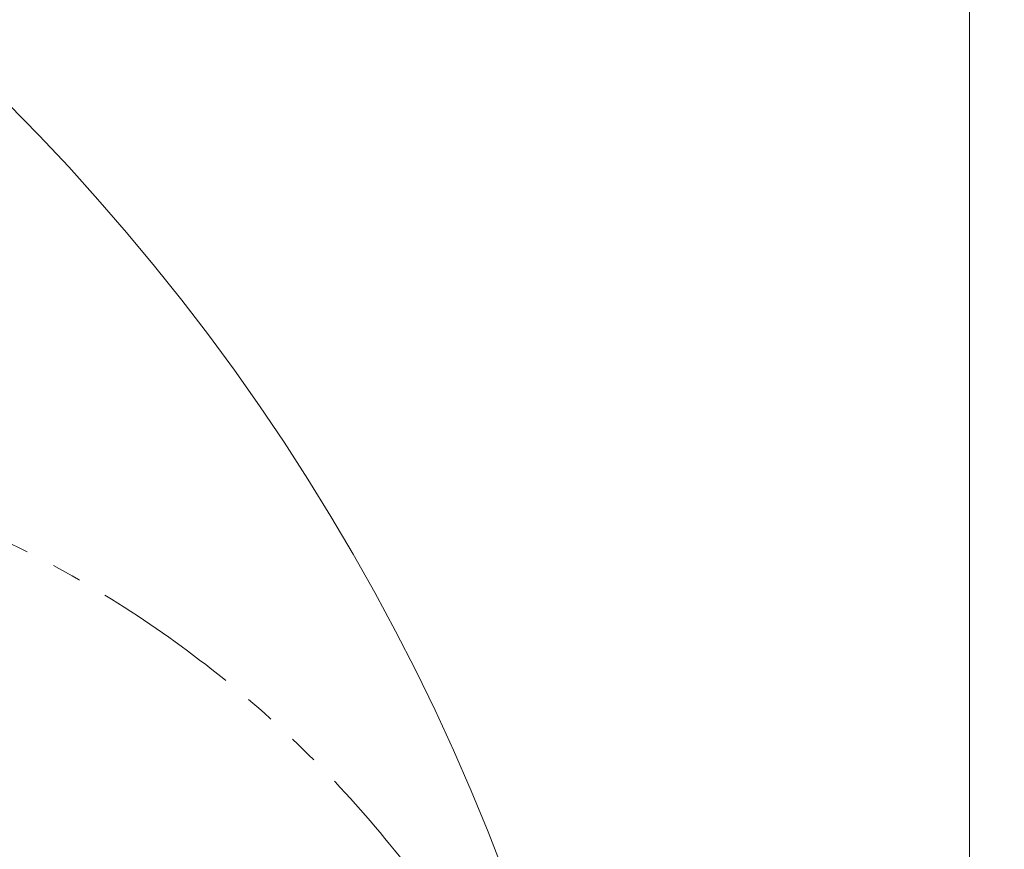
# Model space of a CAD drawing. Header units: millimetres. Extents: x 0 to 14900, y 0 to 10500.
# Tile 27 of 54: x 5450 to 6505, y 7202 to 8091. Entities that reach past the tile are written whole.
import ezdxf

# ---------------------------------------------------------------- set-up
doc = ezdxf.new("R2010")
doc.units = ezdxf.units.MM
doc.header["$LTSCALE"] = 25
doc.linetypes.add('PHANTOM', pattern=[12.7, 6.35, -1.27, 1.27, -1.27, 1.27, -1.27])
doc.styles.add('SLDTEXTSTYLE0', font='TXT', dxfattribs={"width": 0.605})
doc.dimstyles.new('SLDDIMSTYLE0', dxfattribs={"dimtxt": 87.5, "dimasz": 87.5, "dimexe": 0, "dimexo": 0.0625, "dimgap": 21.875, "dimtad": 1, "dimdec": 0, "dimrnd": 1e-09, "dimzin": 12, "dimdsep": 46, "dimtxsty": 'SLDTEXTSTYLE0', "dimsah": 1, "dimcen": 0.09, "dimadec": 0, "dimazin": 3, "dimtfac": 1, "dimtofl": 0, "dimtmove": 0, "dimatfit": 3, "dimfxl": 1, "dimfrac": 2, "dimtolj": 1, "dimtzin": 12, "dimarcsym": 0})

# ---------------------------------------------------------------- blocks, each defined once
blk = doc.blocks.new('_D_4')
at = {"color": 7, "linetype": 'Continuous', "lineweight": 0}
for p, q in [((3834.8, 8686.7), (6504.8, 8686.7)), ((6467.3, 8686.7), (6467.3, 5572.4)), ((3865.7, 5572.4), (6504.8, 5572.4))]:
    blk.add_line(p, q, dxfattribs=at)
at = {"color": 7, "linetype": 'Continuous', "lineweight": 18}
for points in [[(6467.3, 8686.7), (6454.8, 8599.2), (6479.8, 8599.2)], [(6467.3, 5572.4), (6479.8, 5659.9), (6454.8, 5659.9)]]:
    blk.add_solid(points, dxfattribs=at)
at = {"color": 7, "linetype": 'Continuous', "lineweight": 18, "insert": (6354.5, 6995.9), "char_height": 87.5, "attachment_point": 1, "rotation": 90, "style": 'SLDTEXTSTYLE0'}
blk.add_mtext('3114', dxfattribs=at)

msp = doc.modelspace()

# ---------------------------------------------------------------- linework, layer by layer
at = {"color": 7, "linetype": 'Continuous', "lineweight": 18}
msp.add_arc((3784.7681648, 6352.449066), 2334.27, 5.2453818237, 154.7931009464, dxfattribs=at)
at = {"color": 7, "linetype": 'PHANTOM', "lineweight": 18}
msp.add_arc((4915.4491679, 6451.3733398), 1199.29, 5.4774903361, 104.5998391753, dxfattribs=at)

# ---------------------------------------------------------------- dimensions: what is measured, and where the dimension line sits
at = {"color": 7, "linetype": 'Continuous', "lineweight": 18}
dim = msp.add_linear_dim(base=(6467.2681648, 5572.449066), p1=(3784.7681648, 8686.719066), p2=(3815.6683384, 5572.449066), angle=90, dimstyle='SLDDIMSTYLE0', dxfattribs=at)
dim.commit()
dim.dimension.update_dxf_attribs({"geometry": '_D_4', "text_midpoint": (6467.2681648, 7129.584066), "dimtype": 160})

doc.saveas('drawing.dxf')
